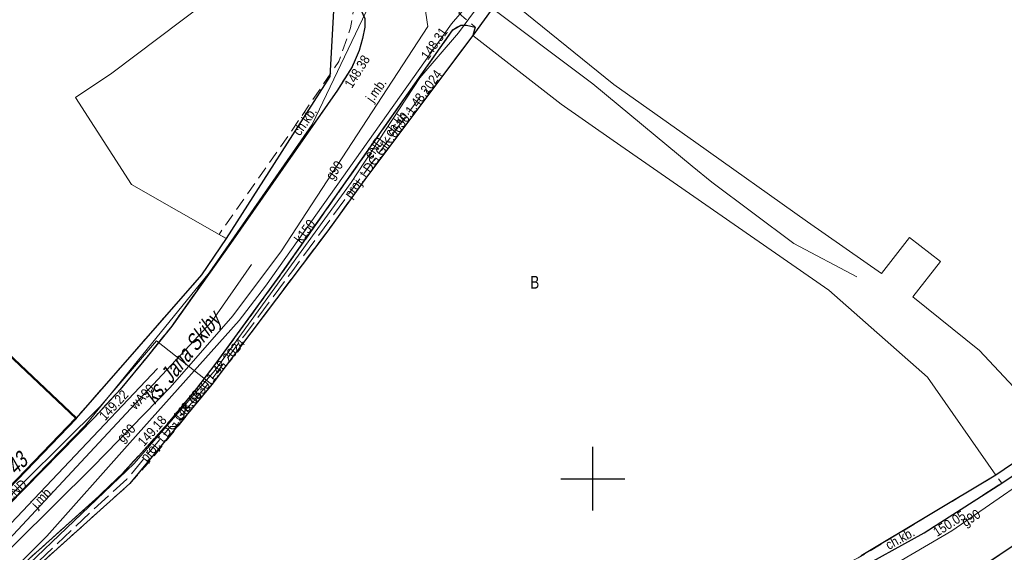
# Model space of a CAD drawing. Header units: metres. Extents: x 5552311 to 5555313, y 5709371 to 5712599.
# Tile 56 of 71: x 5554655 to 5554732, y 5710644 to 5710686. Entities that reach past the tile are written whole.
import ezdxf
from ezdxf.enums import TextEntityAlignment as Align

# ---------------------------------------------------------------- set-up
doc = ezdxf.new("R2010")
doc.units = ezdxf.units.M
doc.header["$MEASUREMENT"] = 0
doc.linetypes.add('1.0_0.5', pattern=[1.5, 1, -0.5])
doc.linetypes.add('1.5_0.5', pattern=[2, 1.5, -0.5])
doc.layers.get('0').update_dxf_attribs({"color": 2, "linetype": 'CONTINUOUS', "lineweight": 5})
for name, color, linetype in [('203-punkt graniczny', 7, 'CONTINUOUS'), ('210-oznaczenie konturu użytku gruntowego', 60, 'CONTINUOUS'), ('218-kontur użytku gruntowego', 60, 'CONTINUOUS'), ('219-działka ewidencyjna', 7, 'CONTINUOUS'), ('238-Punkt adresowy budynku', 7, 'CONTINUOUS'), ('312-budynek ewidencyjny', 7, 'CONTINUOUS'), ('994-Nazwa ulicy', 7, 'CONTINUOUS'), ('chodnik', 7, 'CONTINUOUS'), ('chodnik-Atr17', 7, 'CONTINUOUS'), ('jezdnia', 7, 'CONTINUOUS'), ('jezdnia-Atr17', 7, 'CONTINUOUS'), ('krawężnik', 7, 'CONTINUOUS'), ('pikieta sztuczna', 7, 'CONTINUOUS'), ('pikieta sztuczna-Atr2', 7, 'CONTINUOUS'), ('przewód elektroenergetyczny podziemny', 7, 'CONTINUOUS'), ('przewód elektroenergetyczny podziemny-Atr1', 7, 'CONTINUOUS'), ('przewód gazowy', 7, 'CONTINUOUS'), ('przewód gazowy-Atr1', 7, 'CONTINUOUS'), ('przewód kanalizacyjny', 7, 'CONTINUOUS'), ('przewód kanalizacyjny-Atr1', 7, 'CONTINUOUS'), ('przewód telekomunikacyjny podziemny', 7, 'CONTINUOUS'), ('przewód telekomunikacyjny podziemny - ob. projektowany', 7, 'CONTINUOUS'), ('przewód telekomunikacyjny podziemny - ob. projektowany-Atr1', 7, 'CONTINUOUS'), ('przewód wodociągowy', 7, 'CONTINUOUS'), ('przewód wodociągowy-Atr1', 7, 'CONTINUOUS'), ('rzedna', 7, 'CONTINUOUS'), ('rzedna-Atr2', 7, 'CONTINUOUS'), ('Wstawianie ramki sekcyjnej z opisem', 7, 'CONTINUOUS')]:
    doc.layers.add(name, color=color, linetype=linetype)
doc.styles.get("Standard").update_dxf_attribs({"font": 'Working1250', "width": 0.75})

# ---------------------------------------------------------------- blocks, each defined once
blk = doc.blocks.new('203')
at = {"linetype": 'Continuous', "lineweight": 0}
h = blk.add_hatch(color=94, dxfattribs=at)
edge = h.paths.add_edge_path()
edge.add_arc((0, 0), 0.045, 0, 360)
blk = doc.blocks.new('PW01')
at = {"linetype": 'Continuous', "lineweight": 13}
h = blk.add_hatch(color=0, dxfattribs=at)
edge = h.paths.add_edge_path()
edge.add_arc((0, 0), 0.045, 0, 360)
blk = doc.blocks.new('RAMKA500K')
at = {"color": 0}
for p, q in [((300, 147.5), (300, 152.5)), ((297.5, 150), (302.5, 150))]:
    blk.add_line(p, q, dxfattribs=at)

msp = doc.modelspace()

# ---------------------------------------------------------------- linework, layer by layer
at = {"layer": '218-kontur użytku gruntowego', "linetype": 'Continuous', "lineweight": 9, "flags": 128}
for points in [[(5554662.31, 5710681.83), (5554675.02, 5710691.46)], [(5554701.64, 5710680.95), (5554692.92, 5710688.04)], [(5554679.67, 5710686.71), (5554679.4, 5710681.56)], [(5554690.59, 5710684.79), (5554682.26, 5710673.66)], [(5554682.26, 5710673.66), (5554690.59, 5710684.79)], [(5554697.53, 5710679.4), (5554690.59, 5710684.79)], [(5554690.59, 5710684.79), (5554697.53, 5710679.4)], [(5554659.46, 5710679.92), (5554662.31, 5710681.83)], [(5554679.4, 5710681.56), (5554671.26, 5710668.86)], [(5554708.08, 5710676.39), (5554701.64, 5710680.95)], [(5554663.83, 5710673.09), (5554659.46, 5710679.92)], [(5554701.6, 5710676.55), (5554697.53, 5710679.4)], [(5554697.53, 5710679.4), (5554701.6, 5710676.55)], [(5554709.8, 5710670.84), (5554701.6, 5710676.55)], [(5554701.6, 5710676.55), (5554709.8, 5710670.84)], [(5554716.84, 5710670.15), (5554708.08, 5710676.39)], [(5554682.26, 5710673.66), (5554679.22, 5710669.45)], [(5554679.22, 5710669.45), (5554682.26, 5710673.66)], [(5554671.26, 5710668.86), (5554663.83, 5710673.09)], [(5554718.51, 5710664.81), (5554709.8, 5710670.84)], [(5554709.8, 5710670.84), (5554718.51, 5710664.81)], [(5554679.22, 5710669.45), (5554670.15, 5710657.4)], [(5554670.15, 5710657.4), (5554679.22, 5710669.45)], [(5554722.62, 5710666.11), (5554716.84, 5710670.15)], [(5554669.33, 5710665.99), (5554671.26, 5710668.86)], [(5554671.26, 5710668.86), (5554669.33, 5710665.99)], [(5554724.82, 5710668.94), (5554722.62, 5710666.11)], [(5554727.26, 5710667.06), (5554724.82, 5710668.94)], [(5554725.09, 5710664.28), (5554727.26, 5710667.06)], [(5554659.5, 5710654.76), (5554669.33, 5710665.99)], [(5554669.33, 5710665.99), (5554659.5, 5710654.76)], [(5554726.23, 5710657.97), (5554718.51, 5710664.81)], [(5554718.51, 5710664.81), (5554726.23, 5710657.97)], [(5554730.32, 5710660.07), (5554725.09, 5710664.28)], [(5554736.4, 5710653.54), (5554730.32, 5710660.07)], [(5554731.59, 5710650.28), (5554726.23, 5710657.97)], [(5554726.23, 5710657.97), (5554731.59, 5710650.28)], [(5554670.15, 5710657.4), (5554663.72, 5710649.63)], [(5554663.72, 5710649.63), (5554670.15, 5710657.4)], [(5554651.59, 5710646.54), (5554659.5, 5710654.76)], [(5554659.5, 5710654.76), (5554651.59, 5710646.54)], [(5554721.04, 5710643.94), (5554731.59, 5710650.28)], [(5554731.59, 5710650.28), (5554721.04, 5710643.94)], [(5554663.72, 5710649.63), (5554656.44, 5710643.09)], [(5554656.44, 5710643.09), (5554663.72, 5710649.63)]]:
    msp.add_lwpolyline(points, dxfattribs=at)
at = {"layer": '219-działka ewidencyjna', "color": 94, "linetype": 'Continuous', "lineweight": 30, "flags": 128}
for points in [[(5554692.92, 5710688.04), (5554690.59, 5710684.79)], [(5554679.67, 5710686.71), (5554679.4, 5710681.56)], [(5554690.59, 5710684.79), (5554682.26, 5710673.66)], [(5554679.4, 5710681.56), (5554671.26, 5710668.86)], [(5554682.26, 5710673.66), (5554679.22, 5710669.45)], [(5554679.22, 5710669.45), (5554670.15, 5710657.4)], [(5554671.26, 5710668.86), (5554669.33, 5710665.99)], [(5554669.33, 5710665.99), (5554659.5, 5710654.76)], [(5554653.12, 5710660.76), (5554659.5, 5710654.76)], [(5554670.15, 5710657.4), (5554663.72, 5710649.63)], [(5554659.5, 5710654.76), (5554651.59, 5710646.54)], [(5554736.4, 5710653.54), (5554731.59, 5710650.28)], [(5554731.59, 5710650.28), (5554721.04, 5710643.94)], [(5554663.72, 5710649.63), (5554656.44, 5710643.09)]]:
    msp.add_lwpolyline(points, dxfattribs=at)
at = {"layer": '312-budynek ewidencyjny', "color": 8, "linetype": 'Continuous', "lineweight": 50, "flags": 128}
for points in [[(5554653.12, 5710660.76), (5554659.5, 5710654.76)], [(5554659.5, 5710654.76), (5554651.59, 5710646.54)]]:
    msp.add_lwpolyline(points, dxfattribs=at)
at = {"layer": 'chodnik', "color": 8, "linetype": '1.0_0.5', "lineweight": 18, "flags": 128}
for points in [[(5554681.33, 5710687.45), (5554681.18, 5710686.34), (5554681.02, 5710685.39), (5554680.09, 5710682.75), (5554675.46, 5710675.94), (5554670.7, 5710669.18), (5554671.26, 5710668.86), (5554669.33, 5710665.99), (5554659.5, 5710654.76), (5554651.59, 5710646.54), (5554645.15, 5710639.72), (5554638.05, 5710629.7), (5554638.29, 5710629.45), (5554638.66, 5710629.24), (5554644.67, 5710637.21), (5554646.25, 5710639.28), (5554647.7, 5710641.01), (5554649.28, 5710642.82), (5554651.38, 5710645.06), (5554660.98, 5710654.87), (5554662.96, 5710657), (5554665.06, 5710659.57), (5554666.99, 5710661.97), (5554671.59, 5710668.46), (5554679.99, 5710680.5), (5554681.13, 5710682.33), (5554681.69, 5710683.61), (5554681.96, 5710684.55), (5554682.14, 5710685.45), (5554682.13, 5710686.12), (5554681.82, 5710686.79)], [(5554643.73, 5710629.27), (5554650.41, 5710637.58), (5554656.44, 5710643.09), (5554663.72, 5710649.63), (5554665.13, 5710651.2), (5554670.15, 5710657.4), (5554679.22, 5710669.45), (5554682.26, 5710673.66), (5554690.59, 5710684.79), (5554690.78, 5710685.44), (5554690.1, 5710685.61), (5554689.66, 5710685.61), (5554689.03, 5710685.24), (5554675.5, 5710665.97), (5554670.48, 5710659.08), (5554668.97, 5710657.09), (5554666.73, 5710654.39), (5554664.67, 5710652.08), (5554663.1, 5710650.39), (5554661.29, 5710648.63), (5554653.19, 5710641.36), (5554651.55, 5710639.8), (5554650.3, 5710638.47), (5554649.06, 5710636.99), (5554642.85, 5710629.44)], [(5554822.56, 5710629.62), (5554823.07, 5710631.69), (5554822.76, 5710632.42), (5554822.16, 5710632.87), (5554797.97, 5710645.4), (5554784.56, 5710652.72), (5554777.43, 5710656.69), (5554765.45, 5710663.66), (5554763.72, 5710664.52), (5554762.58, 5710665.03), (5554761.31, 5710665.3), (5554759.92, 5710665.33), (5554758.83, 5710665.13), (5554757.81, 5710664.56), (5554749.52, 5710657.3), (5554747.33, 5710655.37), (5554741.94, 5710650.89), (5554740.7, 5710650.01), (5554739.41, 5710649.11), (5554735.01, 5710646.12), (5554731.21, 5710643.56), (5554729.65, 5710642.59), (5554727.97, 5710641.57), (5554725.99, 5710640.5), (5554721.52, 5710638.21), (5554711.64, 5710633.46), (5554698.51, 5710627.3), (5554679.94, 5710618.74), (5554666.85, 5710611.99), (5554634.91, 5710595.04), (5554635.54, 5710593.77), (5554645.79, 5710599.54), (5554659.6, 5710607.16), (5554666.51, 5710610.89), (5554681.42, 5710618.39), (5554684.82, 5710620.01), (5554694.58, 5710624.29), (5554706.8, 5710630), (5554722.73, 5710637.49), (5554723.66, 5710637.97), (5554730.42, 5710641.73), (5554731.23, 5710642.31), (5554735.8, 5710645.24), (5554743.3, 5710650.2), (5554750.14, 5710656.12), (5554758.1, 5710663.03), (5554758.94, 5710663.56), (5554760.39, 5710663.54), (5554761.56, 5710663.39), (5554763.13, 5710662.86), (5554773.67, 5710656.93), (5554776.6, 5710655.29), (5554780.82, 5710652.92), (5554781.82, 5710652.39), (5554793.4, 5710646.13), (5554794.26, 5710645.64), (5554797.08, 5710644.23), (5554821.96, 5710631.08)], [(5554731.59, 5710650.28), (5554720.8, 5710643.78), (5554711.48, 5710639.29), (5554708.23, 5710637.79), (5554706.79, 5710636.98), (5554682.16, 5710625.65), (5554672.25, 5710620.66), (5554654.78, 5710611.63), (5554655.26, 5710610.85), (5554682.55, 5710624.86), (5554697.76, 5710631.97), (5554711.94, 5710638.58), (5554720.21, 5710642.56), (5554725.98, 5710645.74), (5554732.06, 5710649.65)]]:
    msp.add_lwpolyline(points, close=True, dxfattribs=at)
at = {"layer": 'jezdnia', "color": 8, "linetype": '1.5_0.5', "lineweight": 18, "flags": 128}
for points in [[(5554684.23, 5710691.15), (5554681.33, 5710687.45), (5554681.82, 5710686.79), (5554682.13, 5710686.12), (5554682.14, 5710685.45), (5554681.96, 5710684.55), (5554681.69, 5710683.61), (5554681.13, 5710682.33), (5554679.99, 5710680.5), (5554671.59, 5710668.46), (5554666.99, 5710661.97), (5554665.06, 5710659.57), (5554662.96, 5710657), (5554660.98, 5710654.87), (5554651.38, 5710645.06), (5554649.28, 5710642.82), (5554647.7, 5710641.01), (5554646.25, 5710639.28), (5554644.67, 5710637.21), (5554638.66, 5710629.24), (5554642.85, 5710629.44), (5554649.06, 5710636.99), (5554650.3, 5710638.47), (5554651.55, 5710639.8), (5554653.19, 5710641.36), (5554661.29, 5710648.63), (5554663.1, 5710650.39), (5554664.67, 5710652.08), (5554666.73, 5710654.39), (5554668.97, 5710657.09), (5554670.48, 5710659.08), (5554675.5, 5710665.97), (5554689.03, 5710685.24), (5554689.66, 5710685.61), (5554690.1, 5710685.61), (5554690.78, 5710685.44), (5554689.51, 5710686.54), (5554689.88, 5710687.16)], [(5554960.4, 5710656.5), (5554906.47, 5710662.98), (5554877.76, 5710666.56), (5554844.75, 5710670.52), (5554844.36, 5710670.62), (5554836.19, 5710671.48), (5554835, 5710671.52), (5554832.57, 5710671.61), (5554815.48, 5710673.46), (5554790.07, 5710676.26), (5554775.78, 5710677.78), (5554773.92, 5710677.97), (5554760.44, 5710680.19), (5554759.28, 5710680.26), (5554757.52, 5710672.29), (5554758.12, 5710671.79), (5554746.56, 5710661.39), (5554737.06, 5710653), (5554732.06, 5710649.65), (5554725.98, 5710645.74), (5554720.21, 5710642.56), (5554711.94, 5710638.58), (5554697.76, 5710631.97), (5554682.55, 5710624.86), (5554655.26, 5710610.85), (5554633.01, 5710599.07), (5554634.91, 5710595.04), (5554666.85, 5710611.99), (5554679.94, 5710618.74), (5554698.51, 5710627.3), (5554711.64, 5710633.46), (5554721.52, 5710638.21), (5554725.99, 5710640.5), (5554727.97, 5710641.57), (5554729.65, 5710642.59), (5554731.21, 5710643.56), (5554735.01, 5710646.12), (5554739.41, 5710649.11), (5554740.7, 5710650.01), (5554741.94, 5710650.89), (5554747.33, 5710655.37), (5554749.52, 5710657.3), (5554757.81, 5710664.56), (5554758.83, 5710665.13), (5554759.92, 5710665.33), (5554761.31, 5710665.3), (5554762.58, 5710665.03), (5554763.72, 5710664.52), (5554765.45, 5710663.66), (5554777.43, 5710656.69), (5554784.56, 5710652.72), (5554797.97, 5710645.4), (5554822.16, 5710632.87), (5554822.76, 5710632.42), (5554823.07, 5710631.69), (5554826.45, 5710643.45), (5554813.45, 5710647.32), (5554799.47, 5710651.22), (5554799.55, 5710651.6), (5554787.36, 5710658.2), (5554782.04, 5710661.17), (5554772.82, 5710667.29), (5554772.29, 5710667.99), (5554772.06, 5710668.48), (5554771.95, 5710669.21), (5554772.13, 5710670), (5554772.39, 5710670.53), (5554773.8, 5710671.27), (5554774.71, 5710671.47), (5554775.67, 5710671.48), (5554789.27, 5710670.27), (5554814.11, 5710667.66), (5554832.89, 5710665.56), (5554842.5, 5710664.98), (5554843.74, 5710664.94), (5554877.17, 5710660.79), (5554906.04, 5710657.27), (5554959.91, 5710650.89)]]:
    msp.add_lwpolyline(points, close=True, dxfattribs=at)
at = {"layer": 'krawężnik', "color": 8, "linetype": 'Continuous', "lineweight": 25, "flags": 128}
for points in [[(5554676.17, 5710692.67), (5554681.33, 5710687.45), (5554681.82, 5710686.79), (5554682.13, 5710686.12), (5554682.14, 5710685.45), (5554681.96, 5710684.55), (5554681.69, 5710683.61), (5554681.13, 5710682.33), (5554679.99, 5710680.5), (5554671.59, 5710668.46), (5554666.99, 5710661.97), (5554665.06, 5710659.57), (5554662.96, 5710657), (5554660.98, 5710654.87), (5554651.38, 5710645.06), (5554649.28, 5710642.82), (5554647.7, 5710641.01), (5554646.25, 5710639.28), (5554644.67, 5710637.21), (5554638.66, 5710629.24)], [(5554642.85, 5710629.44), (5554649.06, 5710636.99), (5554650.3, 5710638.47), (5554651.55, 5710639.8), (5554653.19, 5710641.36), (5554661.29, 5710648.63), (5554663.1, 5710650.39), (5554664.67, 5710652.08), (5554666.73, 5710654.39), (5554668.97, 5710657.09), (5554670.48, 5710659.08), (5554675.5, 5710665.97), (5554689.03, 5710685.24), (5554689.66, 5710685.61), (5554690.1, 5710685.61), (5554690.78, 5710685.44), (5554690.59, 5710684.79)], [(5554633.01, 5710599.07), (5554655.26, 5710610.85), (5554682.55, 5710624.86), (5554697.76, 5710631.97), (5554711.94, 5710638.58), (5554720.21, 5710642.56), (5554725.98, 5710645.74), (5554732.06, 5710649.65), (5554737.06, 5710653), (5554746.56, 5710661.39), (5554758.12, 5710671.79), (5554757.53, 5710672.29)], [(5554757.81, 5710664.56), (5554749.52, 5710657.3), (5554747.33, 5710655.37), (5554741.94, 5710650.89), (5554740.7, 5710650.01), (5554739.41, 5710649.11), (5554735.01, 5710646.12), (5554731.21, 5710643.56), (5554729.65, 5710642.59), (5554727.97, 5710641.57), (5554725.99, 5710640.5), (5554721.52, 5710638.21), (5554711.64, 5710633.46), (5554698.51, 5710627.3), (5554679.94, 5710618.74), (5554666.85, 5710611.99), (5554634.91, 5710595.04)]]:
    msp.add_lwpolyline(points, dxfattribs=at)
at = {"layer": 'przewód elektroenergetyczny podziemny', "color": 1, "linetype": 'Continuous', "lineweight": 18, "flags": 128}
for points in [[(5554626.45, 5710608.7), (5554634.49, 5710618.41), (5554647.55, 5710634.96), (5554650.52, 5710638.28), (5554664.05, 5710651.19), (5554670.4, 5710658.52), (5554681.05, 5710673.24), (5554686.45, 5710681.46), (5554689.48, 5710684.99), (5554692.35, 5710688.92), (5554693.2, 5710691.09)], [(5554646.46, 5710641.73), (5554647.17, 5710640.88), (5554652.55, 5710646.92), (5554661.39, 5710655.67), (5554665.8, 5710660.81), (5554670.15, 5710657.4)]]:
    msp.add_lwpolyline(points, dxfattribs=at)
at = {"layer": 'przewód gazowy', "color": 40, "linetype": 'Continuous', "lineweight": 18, "flags": 128}
for points in [[(5554618.12, 5710612.87), (5554619.42, 5710610.67), (5554619.95, 5710610.98), (5554621.25, 5710611.82), (5554621.67, 5710612.03), (5554625.13, 5710611.94), (5554627.91, 5710612.4), (5554632.18, 5710617.28), (5554645.04, 5710634.19), (5554648.98, 5710639.08), (5554651.74, 5710641.97), (5554660.82, 5710650.92), (5554666.86, 5710657.16), (5554671.78, 5710662.79), (5554675.59, 5710667.88), (5554687.08, 5710685.48), (5554687.02, 5710685.82), (5554686.44, 5710689.79), (5554686.26, 5710690.4), (5554691.83, 5710701.59), (5554693.39, 5710704.24)], [(5554629.51, 5710592.95), (5554630.16, 5710593.26), (5554630.97, 5710593.62), (5554634.44, 5710595.4), (5554639.75, 5710598.11), (5554641.72, 5710600.26), (5554645.29, 5710604.09), (5554645.85, 5710604.87), (5554672.38, 5710618.88), (5554682.9, 5710624.07), (5554692.93, 5710628.71), (5554707.74, 5710635.73), (5554710.51, 5710636.98), (5554712.51, 5710637.93), (5554720.95, 5710641.71), (5554728.14, 5710645.91), (5554734.06, 5710650), (5554738.66, 5710653.35), (5554741.1, 5710655.6), (5554747.26, 5710661.27), (5554758.04, 5710671.04), (5554760.74, 5710673.5), (5554761.53, 5710673.9)]]:
    msp.add_lwpolyline(points, dxfattribs=at)
at = {"layer": 'przewód kanalizacyjny', "color": 34, "linetype": 'Continuous', "lineweight": 18, "flags": 128}
for points in [[(5554567.54, 5710688.19), (5554589.87, 5710691.33), (5554593.01, 5710691.84), (5554603.18, 5710693.5), (5554605.39, 5710693.9), (5554612.64, 5710695.04), (5554621.39, 5710696.47), (5554635.01, 5710698.49), (5554640.38, 5710699.48), (5554653.98, 5710701.55), (5554654.86, 5710701.73), (5554664.71, 5710703.46), (5554668.24, 5710703.85), (5554675.18, 5710699.24), (5554682.8, 5710693.93), (5554700.01, 5710681), (5554707.79, 5710674.54), (5554709.34, 5710673.27), (5554715.77, 5710668.46), (5554720.71, 5710665.84)], [(5554692.04, 5710689.33), (5554688.93, 5710685.7), (5554674.34, 5710665.11), (5554672.29, 5710662.41), (5554663.72, 5710652.81), (5554657.19, 5710645.5), (5554647.25, 5710635.52), (5554646.63, 5710634.72), (5554634.9, 5710619.78), (5554628.02, 5710611.3), (5554624.27, 5710608.99)], [(5554665.87, 5710658.64), (5554651.13, 5710643.08), (5554640.45, 5710629.14), (5554636.98, 5710625.82), (5554624.27, 5710608.99)]]:
    msp.add_lwpolyline(points, dxfattribs=at)
at = {"layer": 'przewód telekomunikacyjny podziemny', "color": 30, "linetype": 'Continuous', "lineweight": 18, "flags": 128}
msp.add_lwpolyline([(5554698.78, 5710716.52), (5554686.09, 5710693.48), (5554682.24, 5710686.66), (5554677.99, 5710677.81), (5554669.94, 5710666.15), (5554660.22, 5710654.17), (5554649.71, 5710643.39), (5554633.11, 5710621.71), (5554622.85, 5710607.73)], dxfattribs=at)
at = {"layer": 'przewód telekomunikacyjny podziemny - ob. projektowany', "color": 30, "linetype": '1.5_0.5', "lineweight": 18, "flags": 128}
msp.add_lwpolyline([(5554653.83, 5710640.71), (5554653.83, 5710640.96), (5554655.27, 5710642.29), (5554660.74, 5710647.48), (5554663.48, 5710649.97), (5554666.89, 5710654.09), (5554667.31, 5710654.09), (5554667.95, 5710654.86), (5554668.03, 5710655.34), (5554669.94, 5710657.56), (5554672.77, 5710661.35), (5554676.48, 5710666.34), (5554686.89, 5710680.55), (5554687.22, 5710680.29)], dxfattribs=at)
at = {"layer": 'przewód wodociągowy', "color": 5, "linetype": 'Continuous', "lineweight": 18, "flags": 128}
msp.add_lwpolyline([(5554673.24, 5710666.81), (5554670.15, 5710662.35), (5554649.61, 5710640.28), (5554644.93, 5710634.59), (5554638.35, 5710625.77), (5554634.66, 5710620.91), (5554630.84, 5710616.27), (5554625.07, 5710609.67)], dxfattribs=at)

# ---------------------------------------------------------------- block references
at = {"layer": '203-punkt graniczny', "color": 8, "linetype": 'Continuous', "lineweight": 18}
for p in [(5554690.59, 5710684.79), (5554679.4, 5710681.56), (5554682.26, 5710673.66), (5554679.22, 5710669.45), (5554671.26, 5710668.86), (5554669.33, 5710665.99), (5554670.15, 5710657.4), (5554659.5, 5710654.76), (5554663.72, 5710649.63)]:
    msp.add_blockref('203', p, dxfattribs=at)
at = {"layer": 'pikieta sztuczna', "color": 8, "linetype": 'Continuous', "lineweight": 13}
for p in [(5554689.03, 5710685.24), (5554681.69, 5710683.61), (5554660.98, 5710654.87), (5554664.67, 5710652.08), (5554725.98, 5710645.74)]:
    msp.add_blockref('PW01', p, dxfattribs=at)
at = {"layer": 'rzedna', "color": 1, "linetype": 'Continuous', "lineweight": 18}
msp.add_blockref('PW01', (5554670.4, 5710658.52), dxfattribs=at)
at = {"layer": 'Wstawianie ramki sekcyjnej z opisem', "color": 8, "linetype": 'Continuous', "lineweight": 13}
msp.add_blockref('RAMKA500K', (5554400, 5710500), dxfattribs=at)
msp.add_blockref('RAMKA500K', (5554400, 5710500), dxfattribs=at)
msp.add_blockref('RAMKA500K', (5554400, 5710500), dxfattribs=at)
msp.add_blockref('RAMKA500K', (5554400, 5710500), dxfattribs=at)

# ---------------------------------------------------------------- texts
at = {"layer": '210-oznaczenie konturu użytku gruntowego', "linetype": 'Continuous', "lineweight": 18, "width": 0.79}
msp.add_text('B', height=1, dxfattribs=at).set_placement((5554695.1, 5710664.92))
at = {"layer": '238-Punkt adresowy budynku', "color": 8, "linetype": 'Continuous', "lineweight": 25, "oblique": 15, "width": 0.79}
msp.add_text('43', height=1.25, rotation=44.748, dxfattribs=at).set_placement((5554655.28, 5710650.74), align=Align.CENTER)
at = {"layer": '994-Nazwa ulicy', "color": 7, "linetype": 'Continuous', "lineweight": 25, "oblique": 15, "width": 0.79}
msp.add_text('ks. Jana Skiby', height=1.25, rotation=51.727, dxfattribs=at).set_placement((5554665.65, 5710655.75))
at = {"layer": 'chodnik-Atr17', "color": 8, "width": 0.9}
for rotation, p in [(55.097, (5554677.04, 5710676.85)), (53.188, (5554684.22, 5710676.76)), (28.86, (5554723.21, 5710644.4))]:
    msp.add_text('ch.kb.', height=0.75, rotation=rotation, dxfattribs=at).set_placement(p)
at = {"layer": 'jezdnia-Atr17', "color": 8, "width": 0.9}
for rotation, p in [(54.926, (5554682.76, 5710679.48)), (45.619, (5554656.42, 5710647.6))]:
    msp.add_text('j.mb.', height=0.75, rotation=rotation, dxfattribs=at).set_placement(p)
at = {"layer": 'pikieta sztuczna-Atr2', "color": 8, "width": 0.9}
for s, rotation, p in [('148.31', 54.926, (5554687.08, 5710682.81)), ('148.38', 58.079, (5554681.12, 5710680.59)), ('149.22', 47.09, (5554661.78, 5710654.51)), ('149.18', 48.274, (5554664.82, 5710652.49)), ('150.05', 32.745, (5554726.99, 5710645.42))]:
    msp.add_text(s, height=0.75, rotation=rotation, dxfattribs=at).set_placement(p)
at = {"layer": 'przewód elektroenergetyczny podziemny-Atr1', "color": 1, "width": 0.9}
for rotation, p in [(55.389, (5554682.35, 5710675.22)), (43.371, (5554654.15, 5710648.51))]:
    msp.add_text('eND', height=0.75, rotation=rotation, dxfattribs=at).set_placement(p, align=Align.MIDDLE_LEFT)
at = {"layer": 'przewód gazowy-Atr1', "color": 40, "width": 0.9}
for rotation, p in [(55.546, (5554679.31, 5710673.59)), (44.627, (5554662.89, 5710653.05)), (33.314, (5554729.01, 5710646.51))]:
    msp.add_text('g90', height=0.75, rotation=rotation, dxfattribs=at).set_placement(p, align=Align.MIDDLE_LEFT)
at = {"layer": 'przewód kanalizacyjny-Atr1', "color": 34, "width": 0.9}
msp.add_text('k150', height=0.75, rotation=53.361, dxfattribs=at).set_placement((5554676.84, 5710668.64), align=Align.MIDDLE_LEFT)
at = {"layer": 'przewód telekomunikacyjny podziemny - ob. projektowany-Atr1', "color": 30, "width": 0.9}
for rotation, p in [(53.774, (5554680.75, 5710672.16)), (50.386, (5554664.75, 5710651.51))]:
    msp.add_text('proj. t DG.GiK.6630.1.48.2024', height=0.75, rotation=rotation, dxfattribs=at).set_placement(p, align=Align.MIDDLE_LEFT)
at = {"layer": 'przewód wodociągowy-Atr1', "color": 5, "width": 0.9}
msp.add_text('wA90', height=0.75, rotation=45.739, dxfattribs=at).set_placement((5554663.88, 5710655.63), align=Align.MIDDLE_LEFT)
at = {"layer": 'rzedna-Atr2', "color": 1, "lineweight": 5, "width": 0.9}
msp.add_text('148.43', height=0.75, rotation=49.698, dxfattribs=at).set_placement((5554667.3, 5710654.68), align=Align.MIDDLE_LEFT)

doc.saveas('drawing.dxf')
